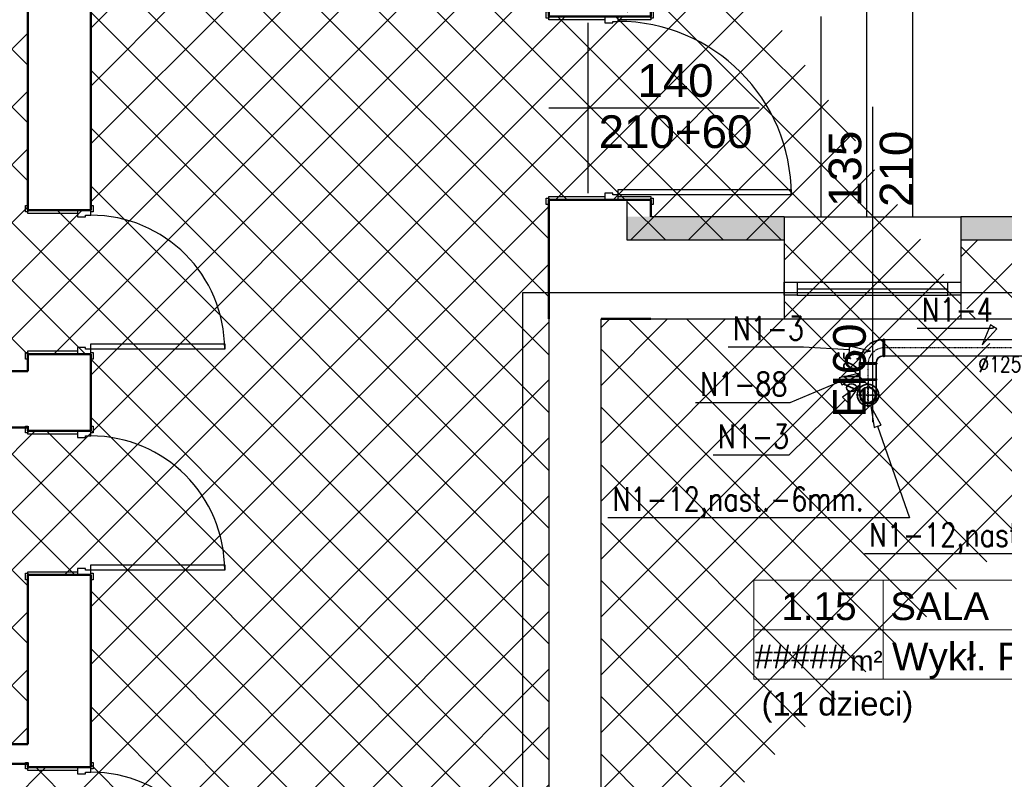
# Model space of a CAD drawing. Header units: millimetres. Extents: x 2263 to 12009, y 1338 to 5538.
# Tile 9 of 78: x 3669 to 4421, y 2830 to 3410. Entities that reach past the tile are written whole.
import ezdxf
from ezdxf.enums import TextEntityAlignment as Align

# ---------------------------------------------------------------- set-up
doc = ezdxf.new("R2010")
doc.units = ezdxf.units.MM
doc.linetypes.add('CENTER', pattern=[0.55, 0.37, -0.06, 0.06, -0.06])
for name, color, linetype in [('2D - Ogólne', 7, 'Continuous'), ('Drzwi Archicad', 7, 'Continuous'), ('Konstrukcja - Ściany zew', 7, 'Continuous'), ('Opisy - Teksty', 7, 'Continuous'), ('WEN_N1-_OSIE', 2, 'CENTER'), ('WEN_W1-_ATRYBUT', 6, 'Continuous'), ('WEN_W1-_OSIE', 2, 'CENTER')]:
    doc.layers.add(name, color=color, linetype=linetype)
for name, color, linetype, lineweight in [('A_opisy', 81, 'Continuous', 13), ('A_stolarka', 20, 'Continuous', 15), ('A_widokowe', 160, 'Continuous', 18), ('A_ściany istniejące hatch', 82, 'Continuous', 9), ('WEN_N1-_ATRYBUT', 6, 'Continuous', 25), ('WEN_N1-_ZLICZAC', 40, 'Continuous', 35)]:
    doc.layers.add(name, color=color, linetype=linetype, lineweight=lineweight)
doc.layers.add('A_wełna mineralna', color=7, linetype='Continuous', lineweight=5, true_color=0x00d66b)
doc.layers.add('A_zakres opracowania', color=7, linetype='Continuous', lineweight=70, true_color=0xe00038)
doc.styles.get("Standard").update_dxf_attribs({"font": 'arial.ttf'})
doc.styles.add('STYL_AUTOMATYCZNY_1', font='arial.ttf')
doc.styles.add('STYL_WENTYLE', font='romans.shx', dxfattribs={"width": 0.8})

# ---------------------------------------------------------------- blocks, each defined once
blk = doc.blocks.new('Drzwi metalowe 27_2')
at = {"layer": 'Drzwi Archicad', "color": 7, "linetype": 'Continuous', "lineweight": 25}
for p, q in [((622, 0), (622, 1324)), ((622, 1324), (662, 1324)), ((662, 1324), (662, 0)), ((-737, 250), (-737, 269)), ((-737, 269), (-687, 269)), ((-687, 250), (-737, 250)), ((-700, 0), (-700, 250)), ((-700, 250), (-675, 250)), ((-687, 269), (-687, 250)), ((-675, 250), (-675, 0)), ((675, 0), (675, 250)), ((675, 250), (700, 250)), ((687, 269), (737, 269)), ((687, 250), (687, 269)), ((737, 250), (687, 250)), ((700, 250), (700, 0)), ((737, 269), (737, 250)), ((-675, 0), (-700, 0)), ((-662, 0), (-700, 0)), ((-700, 0), (-700, -100)), ((-662, -40), (-662, 0)), ((662, 0), (622, 0)), ((700, 0), (662, 0)), ((662, 0), (662, -40)), ((700, 0), (675, 0)), ((700, -100), (700, 0)), ((-650, -40), (-662, -40)), ((-650, -100), (-650, -40)), ((662, -40), (650, -40)), ((650, -40), (650, -100)), ((-700, -530), (-700, -100)), ((-700, -100), (-675, -100)), ((-700, -100), (-650, -100)), ((-675, -100), (-675, -530)), ((650, -100), (700, -100)), ((675, -530), (675, -100)), ((675, -100), (700, -100)), ((700, -100), (700, -530)), ((-737, -549), (-737, -530)), ((-737, -530), (-687, -530)), ((-687, -549), (-737, -549)), ((-675, -530), (-700, -530)), ((-687, -530), (-687, -549)), ((700, -530), (675, -530)), ((687, -530), (737, -530)), ((687, -549), (687, -530)), ((737, -549), (687, -549)), ((737, -530), (737, -549))]:
    blk.add_line(p, q, dxfattribs=at)
at = {"layer": 'Drzwi Archicad', "color": 7, "linetype": 'Continuous', "lineweight": 50}
for p, q in [((-700, 250), (-737, 250)), ((-700, 250), (-737, 250)), ((-700, 250), (-700, 0)), ((-700, 250), (-700, 0)), ((-700, 250), (-700, 0)), ((700, 250), (700, 0)), ((700, 250), (700, 0)), ((700, 250), (700, 0)), ((700, 250), (737, 250)), ((700, 250), (737, 250)), ((-700, 0), (-700, -100)), ((-700, 0), (-700, -100)), ((700, 0), (700, -100)), ((700, 0), (700, -100)), ((-700, -100), (-700, -530)), ((-700, -100), (-700, -530)), ((700, -100), (700, -530)), ((700, -100), (700, -530)), ((-700, -530), (-737, -530)), ((-700, -530), (-737, -530)), ((700, -530), (737, -530)), ((700, -530), (737, -530))]:
    blk.add_line(p, q, dxfattribs=at)
at = {"layer": 'Drzwi Archicad', "color": 7, "linetype": 'Continuous', "lineweight": 25}
blk.add_arc((662, 0), 1324, 90, 180, dxfattribs=at)
blk = doc.blocks.new('Ściana_2_1', base_point=(-7572.3, 24720))
at = {"layer": 'Konstrukcja - Ściany zew', "color": 7, "linetype": 'Continuous', "lineweight": 50}
for p, q in [((-7572.3, 7410), (-7572.3, 7373)), ((-7142.3, 7410), (-7572.3, 7410)), ((-7042.3, 7410), (-7142.3, 7410)), ((-6792.3, 7410), (-7042.3, 7410)), ((-6792.3, 7410), (-7042.3, 7410)), ((-6792.3, 7410), (-6792.3, 7373))]:
    blk.add_line(p, q, dxfattribs=at)
at = {"layer": 'Konstrukcja - Ściany zew', "color": 7, "linetype": 'Continuous', "lineweight": 50, "flags": 128}
for points in [[(-7572.3, 7410), (-7572.3, 6500)], [(-6792.3, 7280), (-6792.3, 7410)], [(-7172.3, 6500), (-6792.3, 6500)]]:
    blk.add_lwpolyline(points, dxfattribs=at)
at = {"layer": 'Drzwi Archicad', "color": 21, "linetype": 'Continuous', "lineweight": 13, "true_color": 0xff9955, "zscale": 1000, "rotation": 270}
blk.add_blockref('Drzwi metalowe 27_2', (-7042.3, 8110), dxfattribs=at)
blk = doc.blocks.new('Drzwi metalowe 27_3')
at = {"layer": 'Drzwi Archicad', "color": 7, "linetype": 'Continuous', "lineweight": 25}
for p, q in [((472, 0), (472, 1024)), ((472, 1024), (512, 1024)), ((512, 1024), (512, 0)), ((-587, 0), (-587, 19)), ((-587, 19), (-537, 19)), ((-537, 0), (-587, 0)), ((-512, 0), (-550, 0)), ((-550, 0), (-550, -100)), ((-537, 19), (-537, 0)), ((-512, -40), (-512, 0)), ((512, 0), (472, 0)), ((550, 0), (512, 0)), ((512, 0), (512, -40)), ((537, 19), (587, 19)), ((537, 0), (537, 19)), ((587, 0), (537, 0)), ((550, -100), (550, 0)), ((587, 19), (587, 0)), ((-500, -40), (-512, -40)), ((-500, -100), (-500, -40)), ((512, -40), (500, -40)), ((500, -40), (500, -100)), ((-550, -480), (-550, -100)), ((-550, -100), (-525, -100)), ((-550, -100), (-500, -100)), ((-525, -100), (-525, -480)), ((500, -100), (550, -100)), ((525, -480), (525, -100)), ((525, -100), (550, -100)), ((550, -100), (550, -480)), ((-587, -499), (-587, -480)), ((-587, -480), (-537, -480)), ((-537, -499), (-587, -499)), ((-525, -480), (-550, -480)), ((-537, -480), (-537, -499)), ((550, -480), (525, -480)), ((537, -480), (587, -480)), ((537, -499), (537, -480)), ((587, -499), (537, -499)), ((587, -480), (587, -499))]:
    blk.add_line(p, q, dxfattribs=at)
blk.add_arc((512, 0), 1024, 90, 180, dxfattribs=at)
blk = doc.blocks.new('Ściana_6_1', base_point=(-11072.3, -3900))
at = {"layer": 'Konstrukcja - Ściany zew', "color": 7, "linetype": 'Continuous', "lineweight": 50}
for p, q in [((-11552.3, 7330), (-11552.3, 7367)), ((-11172.3, 7330), (-11552.3, 7330)), ((-11072.3, 7330), (-11172.3, 7330)), ((-11072.3, 7330), (-11072.3, 7367)), ((-11552.3, 6230), (-11552.3, 6193)), ((-11172.3, 6230), (-11552.3, 6230)), ((-11072.3, 6230), (-11172.3, 6230)), ((-11072.3, 6230), (-11072.3, 6193)), ((-11552.3, 5643.6), (-11552.3, 5680.6)), ((-11172.3, 5643.6), (-11552.3, 5643.6)), ((-11072.3, 5643.6), (-11172.3, 5643.6)), ((-11072.3, 5643.6), (-11072.3, 5680.6)), ((-11552.3, 4543.6), (-11552.3, 4506.6)), ((-11172.3, 4543.6), (-11552.3, 4543.6)), ((-11072.3, 4543.6), (-11172.3, 4543.6)), ((-11072.3, 4543.6), (-11072.3, 4506.6)), ((-11552.3, 3075.1), (-11552.3, 3112.1)), ((-11072.3, 3075.1), (-11072.3, 3112.1)), ((-11172.3, 3075.1), (-11552.3, 3075.1)), ((-11072.3, 3075.1), (-11172.3, 3075.1))]:
    blk.add_line(p, q, dxfattribs=at)
at = {"layer": 'Konstrukcja - Ściany zew', "color": 7, "linetype": 'Continuous', "lineweight": 50, "flags": 128}
for points in [[(-11072.3, 7330), (-11072.3, 11300)], [(-11552.3, 10470), (-11552.3, 7330)], [(-11552.3, 6230), (-11552.3, 6100)], [(-11072.3, 5643.6), (-11072.3, 6230)], [(-11552.3, 5670), (-11552.3, 5643.6)], [(-11552.3, 4543.6), (-11552.3, 3252.2)], [(-11072.3, 3075.1), (-11072.3, 4543.6)], [(-11552.3, 3102.2), (-11552.3, 3075.1)]]:
    blk.add_lwpolyline(points, dxfattribs=at)
at = {"layer": 'Drzwi Archicad', "color": 21, "linetype": 'Continuous', "lineweight": 13, "true_color": 0xff9955, "zscale": 1000, "rotation": 270}
for p in [(-11072.3, 6780), (-11072.3, 5093.6), (-11072.3, 2525.1)]:
    blk.add_blockref('Drzwi metalowe 27_3', p, dxfattribs=at)
blk = doc.blocks.new('Ściana_25_1', base_point=(-11072.3, 3102.2))
at = {"layer": 'Konstrukcja - Ściany zew', "color": 7, "linetype": 'Continuous', "lineweight": 50, "flags": 128}
for points in [[(-16882.3, 3252.2), (-17472.3, 3252.2)], [(-15852.3, 3252.2), (-16822.3, 3252.2)], [(-14822.3, 3252.2), (-15792.3, 3252.2)], [(-13082.3, 3252.2), (-14762.3, 3252.2)], [(-11552.3, 3252.2), (-13022.3, 3252.2)], [(-17472.3, 3102.2), (-13082.3, 3102.2)], [(-13022.3, 3102.2), (-11552.3, 3102.2)]]:
    blk.add_lwpolyline(points, dxfattribs=at)
blk = doc.blocks.new('Ściana_26_1', base_point=(-11072.3, 5670))
at = {"layer": 'Konstrukcja - Ściany zew', "color": 7, "linetype": 'Continuous', "lineweight": 50, "flags": 128}
for points in [[(-11552.3, 6100), (-17472.3, 6100)], [(-17472.3, 5670), (-11552.3, 5670)]]:
    blk.add_lwpolyline(points, dxfattribs=at)
blk = doc.blocks.new('*U124')
blk.add_line((63.81, 50), (63.81, 0))
for points in [[(168.1, 25), (-1.61, 25), (-1.61, 50), (168.1, 50)], [(63.81, 0), (-1.61, 0), (-1.61, 50), (63.81, 50)], [(-1.61, 0), (168.1, 0), (168.1, 25), (-1.61, 25)]]:
    blk.add_lwpolyline(points, close=True)
at = {"insert": (47.18, 14.33), "char_height": 10, "attachment_point": 1}
blk.add_mtext_dynamic_manual_height_columns('m²', width=64.8418, gutter_width=75, heights=[0], dxfattribs=at)
blk.add_attdef('NR', text='', height=14).set_placement((31.28, 36.87), align=Align.MIDDLE_CENTER)
for tag, p in [('NAZWA_POM.', (67.28, 36.87)), ('WYKOŃCZENIE', (68.18, 11.5))]:
    blk.add_attdef(tag, text='', height=14).set_placement(p, align=Align.MIDDLE_LEFT)
blk.add_attdef('POW', text='', height=14).set_placement((41.48, 11.5), align=Align.MIDDLE_RIGHT)
blk = doc.blocks.new('BPL-SI12590_11')
for points in [[(-125, 62.5), (-125, 187.5, -1), (-116.25, 187.5), (-116.25, 62.5, -1)], [(-62.5, 0), (62.5, 0, 1), (62.5, 8.75), (-62.5, 8.75, 1)]]:
    blk.add_lwpolyline(points, format="xyb", close=True)
for radius in [178.75, 53.75]:
    blk.add_arc((-116.25, 8.75), radius, 0, 90)
for p in [(-125, 125), (0, 0)]:
    blk.add_point(p)
at = {"layer": 'WEN_W1-_OSIE'}
blk.add_arc((-125, 0), 125, 0, 90, dxfattribs=at)
at = {"layer": 'WEN_W1-_ATRYBUT', "style": 'STYL_WENTYLE', "width": 0.8, "flags": 8}
blk.add_attdef('WENTYLE', text='', height=180, dxfattribs=at).set_placement((-62.5, 0), align=Align.BOTTOM_LEFT)
blk = doc.blocks.new('KIRM-125_12')
for radius in [82, 57.4]:
    blk.add_circle((0, 0), radius)
for p in [(0, 90.2), (0, 0)]:
    blk.add_point(p)
at = {"layer": 'WEN_N1-_OSIE'}
for p, q in [((0, -90.2), (0, 90.2)), ((-90.2, 0), (90.2, 0))]:
    blk.add_line(p, q, dxfattribs=at)
at = {"layer": 'WEN_N1-_ATRYBUT', "style": 'STYL_WENTYLE', "width": 0.8, "flags": 8}
blk.add_attdef('WENTYLE', text='', height=180, dxfattribs=at).set_placement((0, 0), align=Align.BOTTOM_LEFT)
blk = doc.blocks.new('BPL-SI12590_13')
for p, q in [((-62.5, 8.75), (-62.5, 125)), ((62.5, 8.75), (62.5, 125))]:
    blk.add_line(p, q)
blk.add_lwpolyline([(62.5, 0), (-62.5, 0, -1), (-62.5, 8.75), (62.5, 8.75, -1)], format="xyb", close=True)
blk.add_circle((0, 125), 62.5)
blk.add_point((0, 0))
at = {"layer": 'WEN_W1-_OSIE'}
for p, q in [((0, 0), (0, 192.5)), ((-67.5, 125), (67.5, 125))]:
    blk.add_line(p, q, dxfattribs=at)
at = {"layer": 'WEN_W1-_ATRYBUT', "style": 'STYL_WENTYLE', "width": 0.8, "flags": 8}
blk.add_attdef('WENTYLE', text='', height=180, dxfattribs=at).set_placement((62.5, 0), align=Align.BOTTOM_LEFT)
blk = doc.blocks.new('SR-C125_114-5029817348_14')
blk.add_lwpolyline([(0, -62.5), (0, 62.5), (114.5, 62.5), (114.5, -62.5)], close=True)
for p in [(0, 0), (114.5, 0)]:
    blk.add_point(p)
at = {"layer": 'WEN_N1-_OSIE'}
blk.add_line((0, 0), (114.5, 0), dxfattribs=at)
at = {"layer": 'WEN_N1-_ATRYBUT', "style": 'STYL_WENTYLE', "width": 0.8, "flags": 8}
blk.add_attdef('WENTYLE', text='', height=180, dxfattribs=at).set_placement((57.3, 0), align=Align.BOTTOM_LEFT)
at = {"layer": 'WEN_N1-_OSIE', "color": 3, "style": 'STYL_WENTYLE', "width": 0.8, "flags": 8}
blk.add_attdef('FI_KANALU', text='', height=120, dxfattribs=at).set_placement((57.3, 125), align=Align.MIDDLE_CENTER)
blk = doc.blocks.new('SR-C125_1764-6832656085_14')
blk.add_lwpolyline([(0, -62.5), (0, 62.5), (1764.7, 62.5), (1764.7, -62.5)], close=True)
for p in [(0, 0), (1764.7, 0)]:
    blk.add_point(p)
at = {"layer": 'WEN_N1-_OSIE'}
blk.add_line((0, 0), (1764.7, 0), dxfattribs=at)
at = {"layer": 'WEN_N1-_ATRYBUT', "style": 'STYL_WENTYLE', "width": 0.8, "flags": 8}
blk.add_attdef('WENTYLE', text='', height=180, dxfattribs=at).set_placement((882.3, 0), align=Align.BOTTOM_LEFT)
at = {"layer": 'WEN_N1-_OSIE', "color": 3, "style": 'STYL_WENTYLE', "width": 0.8, "flags": 8}
blk.add_attdef('FI_KANALU', text='', height=120, dxfattribs=at).set_placement((882.3, 125), align=Align.MIDDLE_CENTER)

msp = doc.modelspace()

# ---------------------------------------------------------------- hatches: boundary and pattern name
at = {"layer": 'A_wełna mineralna', "linetype": 'ByBlock', "lineweight": 25}
h = msp.add_hatch(color=0, dxfattribs=at)
h.dxf.hatch_style = 1
h.paths.add_polyline_path([(4252.83871, 3241.38308), (4252.83871, 3259.38308), (4132.83871, 3259.38308), (4132.83871, 3241.38308)])
h.paths.add_polyline_path([(4592.83871, 3259.38308), (4592.83871, 3241.38308), (4602.83871, 3241.38308), (4602.83871, 3259.38308)])
h.paths.add_polyline_path([(4457.83871, 3241.38308), (4457.83871, 3259.38308), (4387.83871, 3259.38308), (4387.83871, 3241.38308)])
at = {"layer": 'A_ściany istniejące hatch', "linetype": 'ByBlock', "lineweight": 25}
h = msp.add_hatch(dxfattribs=at)
h.set_pattern_fill('NET', color=0, scale=250, angle=45)
h.set_pattern_definition([(45, (37537.47, -788.94), (-22.097087, 22.097087), []), (135, (37537.47, -788.94), (-22.097087, -22.097087), [])])
h.paths.add_polyline_path([(5550.83871, 4367.38309), (5592.83871, 4367.38308), (5592.83871, 4105.38308), (5802.83871, 4105.38308), (5802.83871, 4063.38308), (5550.83871, 4063.38308)], flags=16)
h.paths.add_polyline_path([(6144.84036, 4091.38308), (6144.84036, 4031.38308), (6024.83871, 4031.38308), (6024.83871, 3871.38308), (5964.83871, 3871.38308), (5964.83871, 4063.38308), (5922.83871, 4063.38308), (5922.83871, 4105.38308), (5926.83871, 4105.38308), (5926.83871, 4764.38308), (5592.83871, 4764.38308), (5592.83871, 4718.38308), (5550.83871, 4718.38308), (5550.83871, 4808.38308), (6008.83871, 4808.38308), (6008.8387, 4764.38308), (5970.83871, 4764.38308), (5970.83871, 4091.38308)], flags=17)
h.paths.add_polyline_path([(6748.83871, 4091.38308), (6890.83871, 4091.38308), (6890.83871, 4153.38308), (6934.83871, 4153.38308), (6934.83871, 3868.38309), (6874.83871, 3868.38309), (6874.83871, 4031.38308), (6748.83871, 4031.38308)], flags=17)
h.paths.add_polyline_path([(6791.83871, 3211.38308), (6874.83871, 3211.38308), (6874.83871, 3326.38309), (6934.83871, 3326.38309), (6934.83871, 3153.38308), (6874.83871, 3153.38308), (6874.83871, 3186.38308), (6791.83871, 3186.38308)], flags=17)
h.paths.add_polyline_path([(6434.83871, 3781.38308), (6464.83871, 3781.38308), (6464.83871, 3751.38308), (6434.83871, 3751.38308)], flags=17)
h.paths.add_polyline_path([(6434.83871, 3487.38308), (6464.83871, 3487.38308), (6464.83871, 3517.38308), (6434.83871, 3517.38308)], flags=17)
h.paths.add_polyline_path([(5946.83871, 1941.38308), (6006.83871, 1941.38308), (6006.83871, 1781.38308), (6244.83871, 1781.38308), (6244.83871, 1961.38308), (6304.83871, 1961.38308), (6304.83871, 1781.38308), (6874.83871, 1781.38308), (6874.83871, 1931.38308), (6934.83871, 1931.38308), (6934.83871, 1721.38308), (5946.83871, 1721.38308)])
h.paths.add_polyline_path([(3464.83871, 5091.38308), (3677.83871, 5091.38309), (3677.8387, 5185.4173), (3702.8387, 5185.4173), (3702.8387, 5066.38308), (3464.83871, 5066.38308)], flags=17)
h.paths.add_polyline_path([(4097.83871, 5065.72859), (4132.83871, 5065.72859), (4132.83871, 5185.4173), (4097.83871, 5185.4173)], flags=17)
h.paths.add_polyline_path([(4387.83871, 3241.38308), (4457.83869, 3241.38308), (4457.83869, 3181.38308), (4387.83871, 3181.38308)], flags=17)
h.paths.add_polyline_path([(4797.83871, 3241.38308), (4867.83871, 3241.38308), (4867.83871, 3181.38308), (4797.83871, 3181.38308)], flags=17)
h.paths.add_polyline_path([(5238.83871, 3241.38308), (5306.83869, 3241.38308), (5306.83869, 3181.38308), (5238.83871, 3181.38308)], flags=17)
h.paths.add_polyline_path([(5441.83871, 3241.38308), (5522.83869, 3241.38308), (5522.83869, 3181.38308), (5441.83871, 3181.38308)], flags=17)
h.paths.add_polyline_path([(6024.83871, 3741.38308), (5964.83871, 3741.38308), (5964.83871, 3665.38308), (6024.83871, 3665.38308)], flags=17)
h.paths.add_polyline_path([(5592.83871, 4588.38308), (5550.83871, 4588.38308), (5550.83871, 4497.38309), (5592.83871, 4497.38309)], flags=16)
h.paths.add_polyline_path([(6138.83871, 4808.38308), (6272.83871, 4808.38308), (6272.83871, 4764.38308), (6138.83871, 4764.38308)], flags=17)
h.paths.add_polyline_path([(6890.83871, 4488.38309), (6934.83871, 4488.38309), (6934.83871, 4563.38308), (6890.83871, 4563.38308)], flags=17)
h.paths.add_polyline_path([(6890.83871, 4283.38308), (6934.83871, 4283.38308), (6934.83871, 4358.38308), (6890.83871, 4358.38308)], flags=17)
h.paths.add_polyline_path([(6874.83871, 3662.38309), (6934.83871, 3662.38309), (6934.83871, 3738.38309), (6874.83871, 3738.38309)], flags=17)
h.paths.add_polyline_path([(6874.83871, 3456.38309), (6934.83871, 3456.38309), (6934.83871, 3532.38309), (6874.83871, 3532.38309)], flags=17)
h.paths.add_polyline_path([(6874.83871, 2948.38309), (6934.83871, 2948.38309), (6934.83871, 3023.38308), (6874.83871, 3023.38308)], flags=17)
h.paths.add_polyline_path([(6874.83871, 2743.38309), (6934.83871, 2743.38309), (6934.83871, 2818.38308), (6874.83871, 2818.38308)], flags=17)
h.paths.add_polyline_path([(6874.83871, 2271.38309), (6934.83871, 2271.38309), (6934.83871, 2341.38308), (6874.83871, 2341.38308)], flags=17)
h.paths.add_polyline_path([(6934.83871, 2066.38308), (6874.83871, 2066.38308), (6874.83871, 2136.38308), (6934.83871, 2136.38308)], flags=17)
h.paths.add_polyline_path([(5649.83871, 2181.38308), (5719.83871, 2181.38308), (5719.83871, 2121.38308), (5649.83871, 2121.38308)], flags=17)
h.paths.add_polyline_path([(5444.83871, 2121.38308), (5514.83871, 2121.38308), (5514.83871, 2181.38308), (5444.83871, 2181.38308)], flags=17)
h.paths.add_polyline_path([(5239.83871, 2181.38308), (5309.83871, 2181.38308), (5309.83871, 2121.38308), (5239.83871, 2121.38308)], flags=17)
h.paths.add_polyline_path([(4982.83871, 2121.38308), (5104.83869, 2121.38308), (5104.83869, 2181.38308), (4982.83871, 2181.38308)], flags=17)
h.paths.add_polyline_path([(4777.83871, 2181.38308), (4847.83871, 2181.38308), (4847.83871, 2121.38308), (4777.83871, 2121.38308)], flags=17)
h.paths.add_polyline_path([(4572.83871, 2121.38308), (4642.83871, 2121.38308), (4642.83871, 2181.38308), (4572.83871, 2181.38308)], flags=17)
h.paths.add_polyline_path([(4367.83871, 2181.38308), (4437.83871, 2181.38308), (4437.83871, 2121.38308), (4367.83871, 2121.38308)], flags=17)
h.paths.add_polyline_path([(6256.83871, 2181.38308), (6170.33871, 2181.38308), (6170.35412, 2121.38308), (6244.83871, 2121.38308), (6244.83871, 2071.38308), (6304.83871, 2071.38308), (6304.83871, 2314.88308), (6256.83871, 2314.88308)], flags=17)
h.paths.add_polyline_path([(6060.33871, 2181.38308), (6060.35412, 2121.38308), (6006.83871, 2121.38308), (6006.83871, 2081.38308), (5946.83871, 2081.38308), (5946.83871, 2121.38308), (5854.83871, 2121.38308), (5854.83871, 2181.38308)], flags=17)
h.paths.add_polyline_path([(4072.83871, 2075.38308), (4132.83871, 2075.38308), (4132.83871, 2121.38308), (4232.83871, 2121.38308), (4232.83869, 2181.38308), (4072.83871, 2181.38308)], flags=17)
h.paths.add_polyline_path([(5862.83871, 3241.38308), (5964.83871, 3241.38308), (5964.83871, 3535.38308), (6024.83871, 3535.38308), (6024.83871, 3211.38308), (6041.83871, 3211.38308), (6041.83871, 3186.38308), (6024.83871, 3186.38308), (6024.83871, 2831.38308), (6051.83871, 2831.38308), (6051.83871, 2751.38308), (6024.83871, 2751.38308), (6024.83871, 2531.38308), (5849.33871, 2531.38308), (5849.33871, 2579.38308), (5984.83871, 2579.38308), (5984.83871, 3181.38308), (5862.83871, 3181.38308)], flags=17)
h.paths.add_polyline_path([(5657.83871, 3241.38308), (5727.83871, 3241.38308), (5727.83871, 3181.38308), (5694.83871, 3181.38308), (5694.83871, 3015.38308), (5662.83871, 3015.38309), (5662.83871, 3181.38308), (5657.83871, 3181.38308)], flags=17)
h.paths.add_polyline_path([(5415.83871, 2579.38308), (5662.83871, 2579.38308), (5662.83871, 2729.38309), (5694.83871, 2729.38309), (5694.83871, 2579.38308), (5739.33871, 2579.38308), (5739.33871, 2531.38308), (5415.83871, 2531.38308)], flags=17)
h.paths.add_polyline_path([(4426.83871, 2579.38308), (4426.83871, 2531.38308), (4666.83871, 2531.38308), (4666.83871, 2579.38308), (4662.83871, 2579.38308), (4662.83871, 2671.38308), (4634.83871, 2671.38308), (4634.83871, 2579.38308)], flags=17)
h.paths.add_polyline_path([(4072.83871, 3272.38308), (4132.83871, 3272.38308), (4132.83871, 3241.38308), (4252.83871, 3241.38308), (4252.83869, 3181.38308), (4112.83871, 3181.38308), (4112.83871, 2579.38308), (4316.83871, 2579.38308), (4316.83871, 2531.38308), (4072.83871, 2531.38308)], flags=17)
h.paths.add_polyline_path([(4132.83871, 3568.79816), (4072.83871, 3568.79816), (4072.83871, 3412.3831), (4132.83871, 3412.3831)], flags=17)
h.paths.add_polyline_path([(4132.83871, 3783.35665), (4072.83871, 3783.35665), (4072.83871, 3703.79816), (4132.83871, 3703.79816)], flags=17)
h.paths.add_polyline_path([(4132.83871, 3998.38308), (4072.83871, 3998.38308), (4072.83871, 3918.35666), (4132.83871, 3918.35666)], flags=17)
h.paths.add_polyline_path([(4132.83871, 4318.38308), (4072.83871, 4318.38308), (4072.83871, 4133.38308), (4132.83871, 4133.38308)], flags=17)
h.paths.add_polyline_path([(4132.83871, 4523.38308), (4072.83871, 4523.38308), (4072.83871, 4453.3831), (4132.83871, 4453.3831)], flags=17)
h.paths.add_polyline_path([(4132.83871, 4738.38308), (4072.83871, 4738.38308), (4072.83871, 4658.38308), (4132.83871, 4658.38308)], flags=17)
h.paths.add_polyline_path([(3082.83871, 4463.49943), (3022.83871, 4463.49943), (3022.83871, 4533.47941), (3082.83871, 4533.47941), (3082.83871, 4535.38308), (3542.83871, 4535.38308), (3542.83871, 4525.38308), (3511.73871, 4525.38308), (3511.73871, 4449.38308), (3496.73871, 4449.38308), (3496.73871, 4525.38308), (3240.83871, 4525.38308), (3240.83871, 4510.37993), (3233.83871, 4510.37993), (3233.83871, 4525.38308), (3082.83871, 4525.38308)])
h.paths.add_polyline_path([(3082.83871, 4408.38308), (3082.83871, 4415.38308), (3233.83871, 4415.38308), (3233.83871, 4420.37993), (3240.83871, 4420.37993), (3240.83871, 4397.90202), (3233.83871, 4397.90202), (3233.83871, 4408.38308)], flags=17)
h.paths.add_polyline_path([(3022.83871, 4328.49943), (3082.83871, 4328.49943), (3082.83871, 4298.38308), (3233.83871, 4298.38308), (3233.83871, 4307.90202), (3240.83871, 4307.90202), (3240.83871, 4298.38308), (3496.73871, 4298.38308), (3496.73871, 4354.38308), (3511.73871, 4354.38308), (3511.73871, 4298.38308), (3539.83871, 4298.38308), (3539.83871, 4283.38308), (3082.83871, 4283.38308), (3082.83871, 4258.01945), (3022.83871, 4258.01945)])
h.paths.add_polyline_path([(3022.83871, 4128.01945), (3082.83871, 4128.01945), (3082.83871, 4083.38308), (3674.83871, 4083.38308), (3674.83871, 4100.64844), (3722.83871, 4100.64844), (3722.83871, 3771.38225), (3674.83871, 3771.38225), (3674.83871, 4043.38308), (3082.83871, 4043.38308), (3082.83871, 3965.51194), (3022.83871, 3965.51194)])
h.paths.add_polyline_path([(3022.83871, 3625.53195), (3082.83871, 3625.53195), (3082.83871, 3603.38308), (3674.83871, 3603.38308), (3674.83871, 3661.38225), (3722.83871, 3661.38225), (3722.83871, 3264.38225), (3674.83871, 3264.38225), (3674.83871, 3578.38308), (3082.83871, 3578.38308), (3082.83871, 3555.31567), (3022.83871, 3555.31567)])
h.paths.add_polyline_path([(3022.83871, 3211.185), (3082.83871, 3211.185), (3082.83871, 3141.38308), (3674.83871, 3141.38308), (3674.83871, 3154.38225), (3722.83871, 3154.38225), (3722.83871, 3095.74402), (3674.83871, 3095.74402), (3674.83871, 3098.38308), (3082.83871, 3098.38308), (3082.83871, 3046.185), (3022.83871, 3046.185)])
h.paths.add_polyline_path([(3022.83871, 2911.185), (3082.83871, 2911.185), (3082.83871, 2856.60282), (3141.83871, 2856.60282), (3141.83871, 2998.3005), (3151.20249, 2998.3005), (3151.20249, 2992.3005), (3147.83871, 2992.3005), (3147.83871, 2856.60282), (3244.83871, 2856.60282), (3244.83871, 2992.3005), (3240.20249, 2992.3005), (3240.20249, 2998.3005), (3255.38391, 2998.3005), (3255.38391, 2992.3005), (3250.83871, 2992.3005), (3250.83871, 2856.60282), (3347.83871, 2856.60282), (3347.83871, 2992.3005), (3344.38391, 2992.3005), (3344.38391, 2998.3005), (3353.83871, 2998.3005), (3353.83871, 2963.3005), (3358.01039, 2963.3005), (3358.01039, 2957.3005), (3353.83871, 2957.3005), (3353.83871, 2856.60282), (3521.83871, 2856.60282), (3521.83871, 2957.3005), (3447.0104, 2957.3005), (3447.01039, 2963.3005), (3527.83871, 2963.3005), (3527.83871, 2856.60282), (3674.83871, 2856.60282), (3674.83871, 2985.74402), (3722.83871, 2985.74402), (3722.83871, 2838.88915), (3674.83871, 2838.88915), (3674.83871, 2841.60282), (3527.83871, 2841.60282), (3527.83871, 2799.30282), (3521.83871, 2799.30282), (3521.83871, 2841.60282), (3082.83871, 2841.60282), (3022.83871, 2841.60282)])
h.paths.add_polyline_path([(3022.83871, 3760.53195), (3082.83871, 3760.53195), (3082.83871, 3830.51194), (3022.83871, 3830.51194)])
h.paths.add_polyline_path([(3022.83871, 3346.185), (3082.83871, 3346.185), (3082.83871, 3420.31567), (3022.83871, 3420.31567)], flags=17)
h.paths.add_polyline_path([(3022.83871, 2636.62284), (3082.83871, 2636.62284), (3082.83871, 2706.60282), (3022.83871, 2706.60282)], flags=17)
h.paths.add_polyline_path([(3022.83871, 2431.64285), (3022.83871, 2501.62284), (3082.83871, 2501.62284), (3082.83871, 2491.62284), (3129.83871, 2491.62284), (3129.83871, 2662.60284), (3141.04943, 2662.60284), (3141.04943, 2656.60284), (3135.83871, 2656.60284), (3135.83871, 2491.62284), (3234.83871, 2491.62284), (3234.83871, 2656.60284), (3230.04943, 2656.60284), (3230.04943, 2662.60284), (3245.35057, 2662.60284), (3245.35057, 2656.60284), (3240.83871, 2656.60284), (3240.83871, 2491.62284), (3337.83871, 2491.62284), (3337.83871, 2656.60284), (3334.35057, 2656.60284), (3334.35056, 2662.60284), (3348.38391, 2662.60284), (3348.38391, 2656.60284), (3343.83871, 2656.60284), (3343.83871, 2491.62284), (3440.83871, 2491.62284), (3440.83871, 2656.60284), (3437.38391, 2656.60284), (3437.38391, 2662.60284), (3440.83871, 2662.60284), (3440.83871, 2706.60282), (3521.83871, 2706.60282), (3521.83871, 2710.30282), (3527.83871, 2710.30282), (3527.83871, 2696.27529), (3521.83871, 2696.27529), (3521.83871, 2700.60282), (3446.83871, 2700.60282), (3446.83871, 2491.62284), (3521.83871, 2491.62284), (3521.83871, 2607.27528), (3527.83871, 2607.27529), (3527.83871, 2491.62284), (3674.83871, 2491.62284), (3674.83871, 2728.88915), (3722.83871, 2728.88915), (3722.83871, 2295.08308), (3674.83871, 2295.08308), (3674.83871, 2476.62284), (3527.83871, 2476.62284), (3527.83871, 2379.11333), (3521.83871, 2379.11333), (3521.83871, 2476.62284), (3446.83871, 2476.62284), (3446.83871, 2283.78308), (3521.83871, 2283.78308), (3521.83871, 2290.11333), (3527.83871, 2290.11333), (3527.83871, 2274.08309), (3521.83871, 2274.08308), (3521.83871, 2277.78308), (3440.83871, 2277.78308), (3440.83871, 2351.38308), (3437.38391, 2351.38308), (3437.38391, 2357.38308), (3440.83871, 2357.38308), (3440.83871, 2476.62284), (3343.83871, 2476.62284), (3343.83871, 2357.38308), (3348.38391, 2357.38308), (3348.38391, 2351.38308), (3334.35057, 2351.38308), (3334.35057, 2357.38308), (3337.83871, 2357.38308), (3337.83871, 2476.62284), (3240.83871, 2476.62284), (3240.83871, 2357.38308), (3245.35057, 2357.38308), (3245.35057, 2351.38308), (3230.04943, 2351.38308), (3230.04943, 2357.38308), (3234.83871, 2357.38308), (3234.83871, 2476.62284), (3135.83871, 2476.62284), (3135.83871, 2357.38308), (3141.04943, 2357.38308), (3141.04943, 2351.38308), (3129.83871, 2351.38308), (3129.83871, 2476.62284), (3082.83871, 2476.62284), (3082.83871, 2431.64285)])
h.paths.add_polyline_path([(3142.83871, 2040.38308), (3082.83871, 2040.38308), (3082.83871, 2121.38308), (3022.83871, 2121.38308), (3022.83871, 2296.64285), (3082.83871, 2296.64285), (3082.83871, 2181.38308), (3521.83871, 2181.38308), (3521.83871, 2185.08308), (3527.83871, 2185.08309), (3527.83871, 2181.38308), (3674.83871, 2181.38308), (3674.83871, 2185.08308), (3722.83871, 2185.08308), (3722.83871, 2130.38309), (3697.83871, 2130.38308), (3697.83871, 2141.38308), (3527.83871, 2141.38308), (3527.83871, 2136.64285), (3521.83871, 2136.64285), (3521.83871, 2141.38308), (3337.83871, 2141.38308), (3337.83871, 2101.12992), (3312.83871, 2101.12992), (3312.83871, 2141.38308), (3142.83871, 2141.38308)])
h.paths.add_polyline_path([(3142.83871, 1791.38308), (3142.83871, 1830.38308), (3082.83871, 1830.38308), (3082.83871, 1731.38308), (4132.83871, 1731.38308), (4132.83871, 1935.38308), (4072.83871, 1935.38308), (4072.83871, 1791.38308)])
edge = h.paths.add_edge_path()
edge.add_line((6402.83871, 4808.38308), (6402.8387, 4764.38308))
edge.add_line((6402.8387, 4764.38308), (6440.83871, 4764.38308))
edge.add_line((6440.83871, 4764.38308), (6440.83871, 4614.38308))
edge.add_line((6440.83871, 4614.38308), (6467.83871, 4614.38308))
edge.add_line((6467.83871, 4614.38308), (6467.83871, 4764.38308))
edge.add_line((6467.83871, 4764.38308), (6890.83871, 4764.38308))
edge.add_line((6890.83871, 4764.38308), (6890.83871, 4693.38308))
edge.add_line((6890.83871, 4693.38308), (6934.83871, 4693.38308))
edge.add_line((6934.83871, 4693.38308), (6934.83871, 4808.38308))
edge.add_line((6934.83871, 4808.38308), (6402.83871, 4808.38313))
edge.add_line((3067.83871, 5185.4173), (3102.83871, 5185.4173))
edge.add_line((3102.83871, 5185.4173), (3102.83871, 5091.38309))
edge.add_line((3102.83871, 5091.38309), (3284.83871, 5091.38309))
edge.add_line((3284.83871, 5091.38309), (3284.83871, 5066.38308))
edge.add_line((3284.83871, 5066.38308), (3067.83871, 5066.38308))
edge.add_line((3067.83871, 5066.38308), (3067.83871, 5185.4173))
edge.add_line((4662.83871, 2781.38308), (4634.83871, 2781.38308))
edge.add_line((4634.83871, 2781.38308), (4634.83871, 3066.38308))
edge.add_line((4634.83871, 3066.38308), (4662.83871, 3066.38308))
edge.add_line((4662.83871, 3066.38308), (4662.83871, 2986.40213))
edge.add_line((4662.83871, 2986.40213), (4662.83871, 2894.77453))
edge.add_line((4662.83871, 2894.77453), (4662.83871, 2791.38308))
edge.add_line((4662.83871, 2791.38308), (4662.83869, 2781.38308))
edge.add_line((3972.83871, 5063.38308), (4132.83871, 5063.38308))
edge.add_line((4132.83871, 5063.38308), (4132.83871, 4873.38308))
edge.add_line((4132.83871, 4873.38308), (4072.83871, 4873.38308))
edge.add_line((4072.83871, 4873.38308), (4072.83871, 5003.38308))
edge.add_line((4072.83871, 5003.38308), (3972.83871, 5003.38308))
edge.add_line((3972.83871, 5003.38308), (3972.8387, 5063.38308))
edge.add_line((3464.83871, 5063.38308), (3822.83871, 5063.38308))
edge.add_line((3822.83871, 5063.38308), (3822.83871, 5003.38308))
edge.add_line((3822.83871, 5003.38308), (3722.83871, 5003.38308))
edge.add_line((3722.83871, 5003.38308), (3722.83871, 4210.64844))
edge.add_line((3722.83871, 4210.64844), (3674.83871, 4210.64844))
edge.add_line((3674.83871, 4210.64844), (3674.83871, 4283.38308))
edge.add_line((3674.83871, 4283.38308), (3634.83871, 4283.38308))
edge.add_line((3634.83871, 4283.38308), (3634.83871, 4298.38308))
edge.add_line((3634.83871, 4298.38308), (3674.83871, 4298.38308))
edge.add_line((3674.83871, 4298.38308), (3674.83871, 5003.38308))
edge.add_line((3674.83871, 5003.38308), (3464.83871, 5003.38308))
edge.add_line((3464.83871, 5003.38308), (3464.83871, 5063.38308))
edge.add_line((3312.83871, 2001.12992), (3337.83871, 2001.12992))
edge.add_line((3337.83871, 2001.12992), (3337.83871, 1966.38308))
edge.add_line((3337.83871, 1966.38308), (3697.83871, 1966.38308))
edge.add_line((3697.83871, 1966.38308), (3697.83871, 2032.41525))
edge.add_line((3697.83871, 2032.41525), (3722.83871, 2032.41525))
edge.add_line((3722.83871, 2032.41525), (3722.83871, 1961.38308))
edge.add_line((3722.83871, 1961.38308), (3392.83871, 1961.38308))
edge.add_line((3392.83871, 1961.38308), (3392.83871, 1941.38308))
edge.add_line((3392.83871, 1941.38308), (3312.83871, 1941.38308))
edge.add_line((3312.83871, 1941.38308), (3312.83871, 2001.12992))
h.paths.add_polyline_path([(5092.83871, 3066.38308), (5052.83871, 3066.38308), (5052.83871, 2579.38308), (4776.83871, 2579.38308), (4776.83871, 2531.38308), (5305.83871, 2531.38308), (5305.83871, 2579.38308), (5092.83871, 2579.38308)], flags=17)
h.paths.add_polyline_path([(5052.83871, 3166.38308), (5092.83871, 3166.38308), (5092.83871, 3181.38308), (5103.83871, 3181.38308), (5103.83871, 3241.38308), (5002.83871, 3241.38308), (5002.83871, 3181.38308), (5052.83871, 3181.38308)], flags=17)
h.paths.add_polyline_path([(6573.83871, 4031.38308), (6319.84036, 4031.38308), (6319.84036, 4091.38308), (6440.83871, 4091.38308), (6440.83871, 4164.38309), (6467.83871, 4164.38309), (6467.83871, 4091.38308), (6573.83871, 4091.38308)], flags=17)
h.paths.add_polyline_path([(6362.33489, 2788.38308), (6372.33489, 2788.38308), (6372.33489, 2803.38308), (6362.33489, 2803.38308)], flags=17)
h.paths.add_polyline_path([(6452.33489, 2960.38308), (6467.33489, 2960.38308), (6467.33489, 3186.38308), (6507.83871, 3186.38308), (6507.83871, 3211.38308), (6151.83871, 3211.38308), (6151.83871, 3186.38308), (6212.83871, 3186.38308), (6212.83871, 2960.38308), (6230.83871, 2960.38308), (6230.83871, 2970.38308), (6222.83871, 2970.38308), (6222.83871, 3186.38308), (6362.33489, 3186.38308), (6362.33489, 2970.38308), (6315.8387, 2970.38308), (6315.8387, 2960.38308), (6377.33489, 2960.38308), (6377.33489, 2970.38308), (6372.33489, 2970.38308), (6372.33489, 3186.38308), (6457.33489, 3186.38308), (6457.33489, 2970.38308), (6452.33489, 2970.38308)], flags=17)
h.paths.add_polyline_path([(6222.83871, 2803.38308), (6212.83871, 2803.38308), (6212.83871, 2579.38308), (6154.83871, 2579.38308), (6154.83871, 2531.38308), (6256.83871, 2531.38308), (6256.83871, 2424.88308), (6304.83871, 2424.88308), (6304.83871, 2531.38308), (6874.83871, 2531.38308), (6874.83871, 2476.38309), (6934.83871, 2476.38308), (6934.83871, 2613.38308), (6874.83871, 2613.38308), (6874.83871, 2579.38308), (6372.33489, 2579.38308), (6372.33489, 2688.38308), (6362.33489, 2688.38308), (6362.33489, 2579.38308), (6222.83871, 2579.38308)], flags=17)
h.paths.add_polyline_path([(3022.83871, 4873.4594), (3082.83871, 4873.4594), (3082.83871, 5003.38308), (3284.8387, 5003.38308), (3284.8387, 5063.38308), (3022.83871, 5063.38308)])
h.paths.add_polyline_path([(3082.83871, 4738.4594), (3022.83871, 4738.4594), (3022.83871, 4668.47941), (3082.83871, 4668.47941)])

# ---------------------------------------------------------------- linework, layer by layer
at = {"layer": '2D - Ogólne', "color": 0, "linetype": 'ByBlock', "lineweight": 25}
for p, q in [((4350.83871, 3482.38308), (4350.83871, 3259.38308)), ((4315.83871, 3447.38308), (4315.83871, 3259.38308)), ((4280.83871, 3412.38308), (4280.83871, 3259.38308)), ((4102.83871, 3407.38308), (4102.83871, 3277.38308)), ((4233.72478, 3342.38308), (4072.83871, 3342.38308)), ((4320.33871, 3343.29535), (4320.33871, 3102.55556)), ((4132.83871, 3241.38308), (4132.83871, 3272.38308)), ((4252.83871, 3241.38308), (4132.83871, 3241.38308)), ((4457.83871, 3241.38308), (4387.83871, 3241.38308))]:
    msp.add_line(p, q, dxfattribs=at)
at = {"layer": 'A_stolarka', "color": 0, "linetype": 'ByBlock', "lineweight": 25}
for p, q in [((4262.83871, 3209.38308), (4377.83871, 3209.38308)), ((4262.83871, 3204.38308), (4377.83871, 3204.38308)), ((4262.83871, 3199.38308), (4377.83871, 3199.38308))]:
    msp.add_line(p, q, dxfattribs=at)
for points in [[(4252.83871, 3209.38308), (4262.83871, 3209.38308), (4262.83871, 3199.38308), (4252.83871, 3199.38308)], [(4377.83871, 3209.38308), (4387.83871, 3209.38308), (4387.83871, 3199.38308), (4377.83871, 3199.38308)]]:
    msp.add_lwpolyline(points, close=True, dxfattribs=at)
at = {"layer": 'A_widokowe', "color": 0, "linetype": 'ByBlock', "lineweight": 25}
for p, q in [((4252.83871, 3259.38308), (4387.83871, 3259.38308)), ((4252.83869, 3181.38308), (4387.83871, 3181.38308))]:
    msp.add_line(p, q, dxfattribs=at)
at = {"layer": 'A_zakres opracowania', "color": 0, "linetype": 'ByBlock', "lineweight": 25, "ltscale": 0.2}
msp.add_lwpolyline([(5986.83871, 1761.38308), (6894.83871, 1761.38308), (6894.83871, 4784.38309), (5902.83871, 4784.38308), (5902.83871, 4125.38308), (5782.83871, 4125.38308), (5782.83871, 4025.38308), (6004.83871, 4025.38308), (6004.83871, 3916.38308), (5531.83871, 3916.38308), (5531.83871, 3696.38308), (6004.83871, 3696.38308), (6004.83871, 3201.38308), (4052.83871, 3201.38308), (4052.83871, 2161.38308), (5133.83871, 2161.38308), (5133.83871, 1943.38308), (5638.83871, 1943.38308), (5638.83871, 1683.38308), (5986.83871, 1683.38308)], close=True, dxfattribs=at)
at = {"layer": 'Konstrukcja - Ściany zew', "color": 0, "linetype": 'ByBlock', "lineweight": 25}
for p, q in [((4252.83871, 3259.38308), (4252.83871, 3219.38308)), ((4387.83871, 3259.38308), (4387.83871, 3219.38308)), ((4457.83871, 3259.38308), (4387.83871, 3259.38308)), ((4252.83871, 3219.38308), (4252.83871, 3209.38308)), ((4387.83871, 3219.38308), (4387.83871, 3209.38308)), ((4252.83871, 3209.38308), (4252.83871, 3181.38308)), ((4387.83871, 3209.38308), (4387.83871, 3181.38308)), ((4072.83871, 3181.38308), (4072.83871, 2579.38308)), ((4112.83871, 2579.38308), (4112.83871, 3181.38308)), ((4150.83871, 3181.38308), (4252.83869, 3181.38308)), ((4387.83871, 3181.38308), (4457.83869, 3181.38308))]:
    msp.add_line(p, q, dxfattribs=at)
at = {"layer": 'Konstrukcja - Ściany zew', "color": 0, "linetype": 'ByBlock', "lineweight": 25, "flags": 128}
msp.add_lwpolyline([(4252.83871, 3259.38308), (4150.83871, 3259.38308)], dxfattribs=at)
at = {"layer": 'WEN_N1-_ATRYBUT'}
for points in [[(4412.79809, 3175.26197), (4410.37936, 3176.82535), (4404.00406, 3161.65664), (4415.21681, 3173.69858), (4412.79809, 3175.26197), (4411.96407, 3173.97165), (4354.36407, 3173.97165)], [(4295.83476, 3133.5763), (4296.95742, 3130.92412), (4310.75325, 3139.89126), (4294.7121, 3136.22847), (4295.83476, 3133.5763), (4257.12189, 3117.18922), (4185.12189, 3117.18922)], [(4526.69882, 3099.14691), (4529.53157, 3099.66647), (4523.77627, 3115.0811), (4523.86607, 3098.62734), (4526.69882, 3099.14691), (4544.51792, 3001.99425), (4314.11792, 3001.99425)], [(4324.23413, 3099.34933), (4326.95516, 3100.29296), (4318.92622, 3114.65508), (4321.51311, 3098.4057), (4324.23413, 3099.34933), (4348.51435, 3029.33564), (4118.11435, 3029.33564)]]:
    msp.add_lwpolyline(points, dxfattribs=at)
at = {"layer": 'WEN_W1-_ATRYBUT'}
for points in [[(4302.50236, 3157.6018), (4302.32512, 3154.72725), (4318.67166, 3156.60481), (4302.67961, 3160.47634), (4302.50236, 3157.6018), (4267.65976, 3159.75017), (4210.05976, 3159.75017)], [(4299.44264, 3119.63333), (4301.46062, 3117.57854), (4311.00087, 3130.98443), (4297.42467, 3121.68813), (4299.44264, 3119.63333), (4256.26837, 3077.23276), (4198.66837, 3077.23276)]]:
    msp.add_lwpolyline(points, dxfattribs=at)

# ---------------------------------------------------------------- block references
at = {"layer": 'A_opisy', "color": 0, "linetype": 'ByBlock', "lineweight": 25}
ref = msp.add_blockref('*U124', (4232.09536, 2906.13061), dxfattribs=dict(at, xscale=1.512, yscale=1.512, zscale=1.512))
ref.add_attrib('NR', '1.15', dxfattribs={"layer": '0', "height": 21.168}).set_placement((4279.38474, 2961.88367), align=Align.MIDDLE_CENTER)
ref.add_attrib('NAZWA_POM.', 'SALA', dxfattribs={"layer": '0', "height": 21.168}).set_placement((4333.82142, 2961.88367), align=Align.MIDDLE_LEFT)
ref.add_attrib('POW.', '#####', dxfattribs={"layer": '0', "height": 18.144}).set_placement((4300.51253, 2923.52236), align=Align.MIDDLE_RIGHT)
ref.add_attrib('WYKOŃCZENIE', 'Wykł. PCV', dxfattribs={"layer": '0', "height": 21.168}).set_placement((4335.18109, 2923.51463), align=Align.MIDDLE_LEFT)
at = {"layer": 'Konstrukcja - Ściany zew', "color": 0, "linetype": 'ByBlock', "lineweight": 25, "xscale": 0.1, "yscale": 0.1, "zscale": 0.1}
for name, p in [('Ściana_2_1', (4072.83871, 5003.38308)), ('Ściana_6_1', (3722.83871, 2141.38308)), ('Ściana_26_1', (3722.83871, 3098.38308)), ('Ściana_25_1', (3722.83871, 2841.60282))]:
    msp.add_blockref(name, p, dxfattribs=at)
at = {"layer": 'WEN_N1-_ZLICZAC'}
ref = msp.add_blockref('SR-C125_1764-6832656085_14', (4505.90173, 3159.20161), dxfattribs=dict(at, xscale=0.1, yscale=0.1, zscale=0.1, rotation=179.9659950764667))
ref.add_attrib('WENTYLE', 'N1-4', dxfattribs={"layer": 'WEN_N1-_ATRYBUT', "height": 18, "style": 'STYL_WENTYLE', "width": 0.8, "flags": 8}).set_placement((4357.96407, 3173.97165), align=Align.BOTTOM_LEFT)
ref.add_attrib('FI_KANALU', '%%c125', dxfattribs={"layer": 'WEN_N1-_OSIE', "color": 3, "height": 12, "rotation": 359.96599508, "style": 'STYL_WENTYLE', "width": 0.8, "flags": 8}).set_placement((4417.66017, 3146.75398), align=Align.MIDDLE_CENTER)
ref = msp.add_blockref('BPL-SI12590_11', (4329.43344, 3159.30634), dxfattribs=dict(at, xscale=0.1, yscale=0.1, zscale=0.1, rotation=90))
ref.add_attrib('WENTYLE', 'N1-3', dxfattribs={"layer": 'WEN_W1-_ATRYBUT', "height": 18, "style": 'STYL_WENTYLE', "width": 0.8, "flags": 8}).set_placement((4213.65976, 3159.75017), align=Align.BOTTOM_LEFT)
ref = msp.add_blockref('SR-C125_114-5029817348_14', (4316.89317, 3135.35612), dxfattribs=dict(at, xscale=0.1, yscale=0.1, zscale=0.1, rotation=89.79852017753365))
ref.add_attrib('WENTYLE', 'N1-88', dxfattribs={"layer": 'WEN_N1-_ATRYBUT', "height": 18, "style": 'STYL_WENTYLE', "width": 0.8, "flags": 8}).set_placement((4188.72189, 3117.18922), align=Align.BOTTOM_LEFT)
ref.add_attrib('FI_KANALU', '%%c125', dxfattribs={"layer": 'WEN_N1-_OSIE', "color": 3, "height": 12, "rotation": 89.79852018, "style": 'STYL_WENTYLE', "width": 0.8, "flags": 8}).set_placement((4304.41338, 3141.12519), align=Align.MIDDLE_CENTER)
ref = msp.add_blockref('KIRM-125_12', (4316.79737, 3123.24029), dxfattribs=dict(at, xscale=0.1, yscale=0.1, zscale=0.1))
ref.add_attrib('WENTYLE', 'N1-12,nast.-6mm.', dxfattribs={"layer": 'WEN_N1-_ATRYBUT', "height": 18, "style": 'STYL_WENTYLE', "width": 0.8, "flags": 8}).set_placement((4121.71435, 3029.33564), align=Align.BOTTOM_LEFT)
ref = msp.add_blockref('BPL-SI12590_13', (4316.89317, 3135.35612), dxfattribs=dict(at, xscale=0.1, yscale=0.1, zscale=0.1, rotation=180))
ref.add_attrib('WENTYLE', 'N1-3', dxfattribs={"layer": 'WEN_W1-_ATRYBUT', "height": 18, "style": 'STYL_WENTYLE', "width": 0.8, "flags": 8}).set_placement((4202.26837, 3077.23276), align=Align.BOTTOM_LEFT)
ref = msp.add_blockref('KIRM-125_12', (4525.22304, 3123.24029), dxfattribs=dict(at, xscale=0.1, yscale=0.1, zscale=0.1))
ref.add_attrib('WENTYLE', 'N1-12,nast.-6mm.', dxfattribs={"layer": 'WEN_N1-_ATRYBUT', "height": 18, "style": 'STYL_WENTYLE', "width": 0.8, "flags": 8}).set_placement((4317.71792, 3001.99425), align=Align.BOTTOM_LEFT)

# ---------------------------------------------------------------- texts
at = {"layer": 'A_opisy', "color": 0, "linetype": 'ByBlock', "lineweight": 25, "char_height": 18, "attachment_point": 1}
for s, width, heights, insert in [('\\pi16.25536;POM. EDUKACYJNE \\P\\pi12.65168;WCZESNOSZKOLNE', 269.5434646, [64.09364], (3243.48165, 3432.85357)), ('\\pi5.80213;(11 dzieci)', 125.166328, [34.11851], (4229.66374, 2896.38361))]:
    msp.add_mtext_dynamic_manual_height_columns(s, width=width, gutter_width=12.5, heights=heights, dxfattribs=dict(at, insert=insert))
at = {"layer": 'Opisy - Teksty', "color": 0, "linetype": 'ByBlock', "lineweight": 25, "insert": (4169.75987, 3375.95455), "char_height": 25, "attachment_point": 2, "line_spacing_factor": 0.938208, "style": 'STYL_AUTOMATYCZNY_1'}
msp.add_mtext('\\A1;140\\P210+60', dxfattribs=at)
at = {"layer": 'Opisy - Teksty', "color": 0, "linetype": 'ByBlock', "lineweight": 25, "insert": (4286.76724, 3295.97324), "char_height": 25, "attachment_point": 2, "rotation": 90, "line_spacing_factor": 0.938208, "style": 'STYL_AUTOMATYCZNY_1'}
msp.add_mtext('\\A1;135\\P210', dxfattribs=at)
at = {"layer": 'Opisy - Teksty', "color": 0, "linetype": 'ByBlock', "lineweight": 25, "insert": (4290.19183, 3141.87346), "char_height": 25, "attachment_point": 2, "rotation": 90, "style": 'STYL_AUTOMATYCZNY_1'}
msp.add_mtext('\\A1;EI60', dxfattribs=at)

doc.saveas('drawing.dxf')
